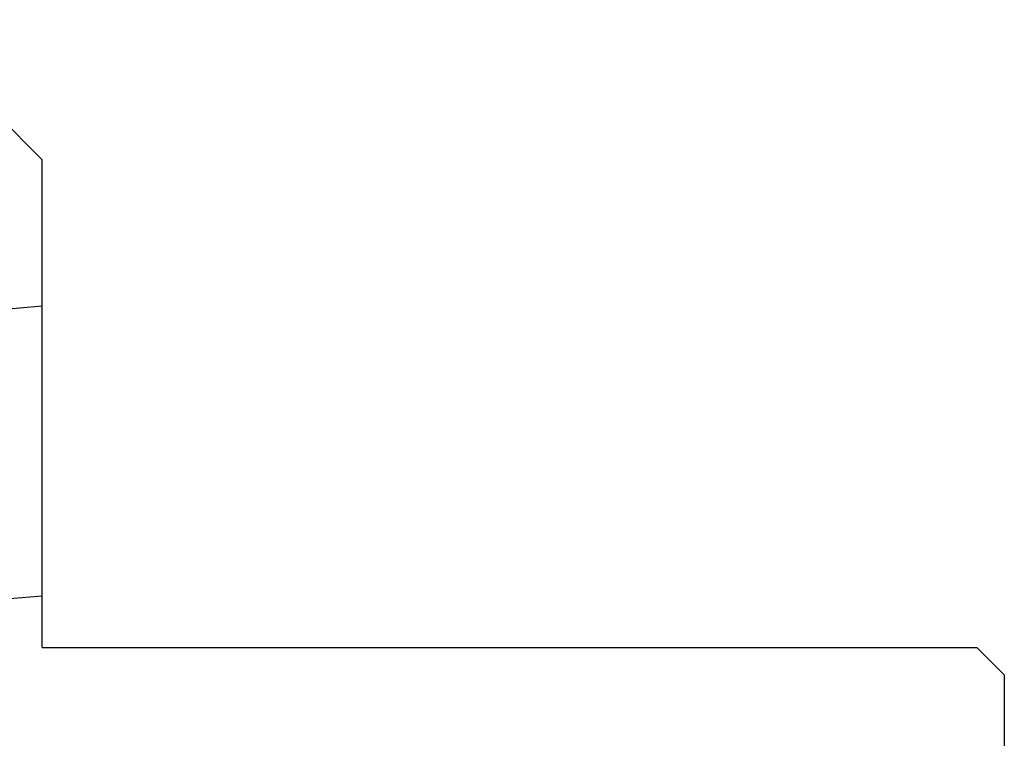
# Model space of a CAD drawing. Header units: inches. Extents: x 0 to 23.4, y 0 to 16.5.
# Tile 36 of 38: x 18 to 19.4, y 12.6 to 13.6. Entities that reach past the tile are written whole.
import ezdxf

# ---------------------------------------------------------------- set-up
doc = ezdxf.new("R2010")
doc.units = ezdxf.units.IN
doc.header["$LTSCALE"] = 1.2862204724
doc.header["$MEASUREMENT"] = 0
doc.layers.get('0').update_dxf_attribs({"linetype": 'CONTINUOUS'})

msp = doc.modelspace()

# ---------------------------------------------------------------- hatches: boundary and pattern name
at = {"linetype": 'CONTINUOUS'}
h = msp.add_hatch(dxfattribs=at)
h.set_pattern_fill('default__36', scale=0.4137720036, angle=5, style=0, pattern_type=0)
h.set_pattern_definition([(5, (0, 0), (-0.0360626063, 0.4121974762), [])])
edge = h.paths.add_edge_path()
edge.add_line((17.3025649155, 11.1373541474), (17.6017775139, 11.1373541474))
edge.add_line((17.6017775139, 11.1373541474), (17.6017775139, 10.9011336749))
edge.add_line((17.4206751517, 10.9011336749), (17.6017775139, 10.9011336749))
edge.add_line((17.4206751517, 10.9011336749), (17.4206751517, 10.3302675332))
edge.add_line((17.4206751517, 10.3302675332), (17.4994153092, 10.2515273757))
edge.add_line((17.4994153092, 10.2515273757), (18.1057145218, 10.2515273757))
edge.add_line((18.1057145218, 10.2515273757), (18.129336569, 10.2279053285))
edge.add_line((18.129336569, 10.2279053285), (18.129336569, 10.0664880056))
edge.add_line((18.129336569, 10.0664880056), (19.3891790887, 10.0664880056))
edge.add_line((19.3891790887, 10.0664880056), (19.4285491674, 10.0271179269))
edge.add_line((19.4285491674, 10.0271179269), (19.4285491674, 9.8302675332))
edge.add_line((19.4285491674, 9.8302675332), (19.3891790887, 9.7908974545))
edge.add_line((17.2631948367, 9.7908974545), (19.3891790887, 9.7908974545))
edge.add_line((17.223824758, 9.8302675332), (17.2631948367, 9.7908974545))
edge.add_line((17.223824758, 10.212157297), (17.223824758, 9.8302675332))
edge.add_line((17.160832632, 10.212157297), (17.223824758, 10.212157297))
edge.add_line((17.160832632, 10.212157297), (17.160832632, 10.3105824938))
edge.add_line((17.160832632, 10.3105824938), (16.4521712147, 10.3105824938))
edge.add_line((16.4521712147, 10.4877478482), (16.4521712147, 10.3105824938))
edge.add_line((16.4915412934, 10.5271179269), (16.4521712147, 10.4877478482))
edge.add_line((16.4915412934, 10.5271179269), (17.223824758, 10.5271179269))
edge.add_line((17.223824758, 10.9719998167), (17.223824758, 10.5271179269))
edge.add_line((17.223824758, 10.9719998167), (17.3025649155, 10.9719998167))
edge.add_line((17.3025649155, 11.1373541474), (17.3025649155, 10.9719998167))
edge = h.paths.add_edge_path()
edge.add_line((17.3025649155, 11.3735746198), (17.6017775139, 11.3735746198))
edge.add_line((17.3025649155, 11.5389289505), (17.3025649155, 11.3735746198))
edge.add_line((17.223824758, 11.5389289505), (17.3025649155, 11.5389289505))
edge.add_line((17.223824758, 11.9838108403), (17.223824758, 11.5389289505))
edge.add_line((16.4915412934, 11.9838108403), (17.223824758, 11.9838108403))
edge.add_line((16.4915412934, 11.9838108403), (16.4521712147, 12.023180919))
edge.add_line((16.4521712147, 12.2003462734), (16.4521712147, 12.023180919))
edge.add_line((17.160832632, 12.2003462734), (16.4521712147, 12.2003462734))
edge.add_line((17.160832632, 12.2003462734), (17.160832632, 12.2987714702))
edge.add_line((17.160832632, 12.2987714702), (17.223824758, 12.2987714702))
edge.add_line((17.223824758, 12.680661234), (17.223824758, 12.2987714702))
edge.add_line((17.223824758, 12.680661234), (17.2631948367, 12.7200313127))
edge.add_line((17.2631948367, 12.7200313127), (17.2631948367, 13.4183366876))
edge.add_line((17.2631948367, 13.4183366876), (17.3891790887, 13.5443209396))
edge.add_line((17.3891790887, 13.5443209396), (17.3891790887, 13.938021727))
edge.add_line((17.3891790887, 13.938021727), (17.4324861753, 14.1191240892))
edge.add_line((17.4324861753, 14.1191240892), (17.3891790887, 14.1348721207))
edge.add_line((17.3891790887, 14.1348721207), (17.4324861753, 14.3159744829))
edge.add_line((17.4324861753, 14.3159744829), (17.3891790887, 14.3263305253))
edge.add_line((17.3891790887, 14.3263305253), (17.4324861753, 14.5074328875))
edge.add_line((17.4324861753, 14.5074328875), (17.3891790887, 14.523180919))
edge.add_line((17.3891790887, 14.523180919), (17.4324861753, 14.7042832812))
edge.add_line((17.4324861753, 14.7042832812), (17.3891790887, 14.7200313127))
edge.add_line((17.3891790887, 14.7200313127), (17.4324861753, 14.9011336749))
edge.add_line((17.4324861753, 14.9011336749), (17.5191003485, 14.9011336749))
edge.add_line((17.5191003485, 12.2594013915), (17.5191003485, 14.9011336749))
edge.add_line((17.5191003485, 12.2594013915), (17.4994153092, 12.2594013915))
edge.add_line((17.4206751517, 12.180661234), (17.4994153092, 12.2594013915))
edge.add_line((17.4206751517, 12.180661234), (17.4206751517, 11.6097950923))
edge.add_line((17.4206751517, 11.6097950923), (17.6017775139, 11.6097950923))
edge.add_line((17.6017775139, 11.6097950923), (17.6017775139, 11.3735746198))
edge = h.paths.add_edge_path()
edge.add_line((18.0505964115, 12.7200313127), (19.3891790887, 12.7200313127))
edge.add_line((19.4285491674, 12.680661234), (19.3891790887, 12.7200313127))
edge.add_line((19.4285491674, 12.680661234), (19.4285491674, 12.4838108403))
edge.add_line((19.3891790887, 12.4444407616), (19.4285491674, 12.4838108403))
edge.add_line((18.129336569, 12.4444407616), (19.3891790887, 12.4444407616))
edge.add_line((18.129336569, 12.4444407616), (18.129336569, 12.2830234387))
edge.add_line((18.1057145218, 12.2594013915), (18.129336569, 12.2830234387))
edge.add_line((18.1057145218, 12.2594013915), (17.7946908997, 12.2594013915))
edge.add_line((17.7946908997, 12.2594013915), (17.7946908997, 14.9011336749))
edge.add_line((17.7946908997, 14.9011336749), (17.8813050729, 14.9011336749))
edge.add_line((17.9246121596, 14.7200313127), (17.8813050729, 14.9011336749))
edge.add_line((17.8813050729, 14.7042832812), (17.9246121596, 14.7200313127))
edge.add_line((17.9246121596, 14.523180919), (17.8813050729, 14.7042832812))
edge.add_line((17.8813050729, 14.5074328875), (17.9246121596, 14.523180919))
edge.add_line((17.9246121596, 14.3263305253), (17.8813050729, 14.5074328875))
edge.add_line((17.8813050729, 14.3159744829), (17.9246121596, 14.3263305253))
edge.add_line((17.9246121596, 14.1348721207), (17.8813050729, 14.3159744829))
edge.add_line((17.8813050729, 14.1191240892), (17.9246121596, 14.1348721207))
edge.add_line((17.9246121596, 13.938021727), (17.8813050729, 14.1191240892))
edge.add_line((17.9246121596, 13.5443209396), (17.9246121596, 13.938021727))
edge.add_line((18.0505964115, 13.4183366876), (17.9246121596, 13.5443209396))
edge.add_line((18.0505964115, 12.7200313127), (18.0505964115, 13.4183366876))

# ---------------------------------------------------------------- linework, layer by layer
at = {"color": 7, "linetype": 'CONTINUOUS'}
for p, q in [((18.0505964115, 13.4183366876), (17.9246121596, 13.5443209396)), ((18.0505964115, 12.7200313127), (18.0505964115, 13.4183366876)), ((18.0505964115, 12.7200313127), (19.3891790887, 12.7200313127)), ((19.4285491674, 12.680661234), (19.3891790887, 12.7200313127)), ((19.4285491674, 12.680661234), (19.4285491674, 9.8302675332))]:
    msp.add_line(p, q, dxfattribs=at)

doc.saveas('drawing.dxf')
